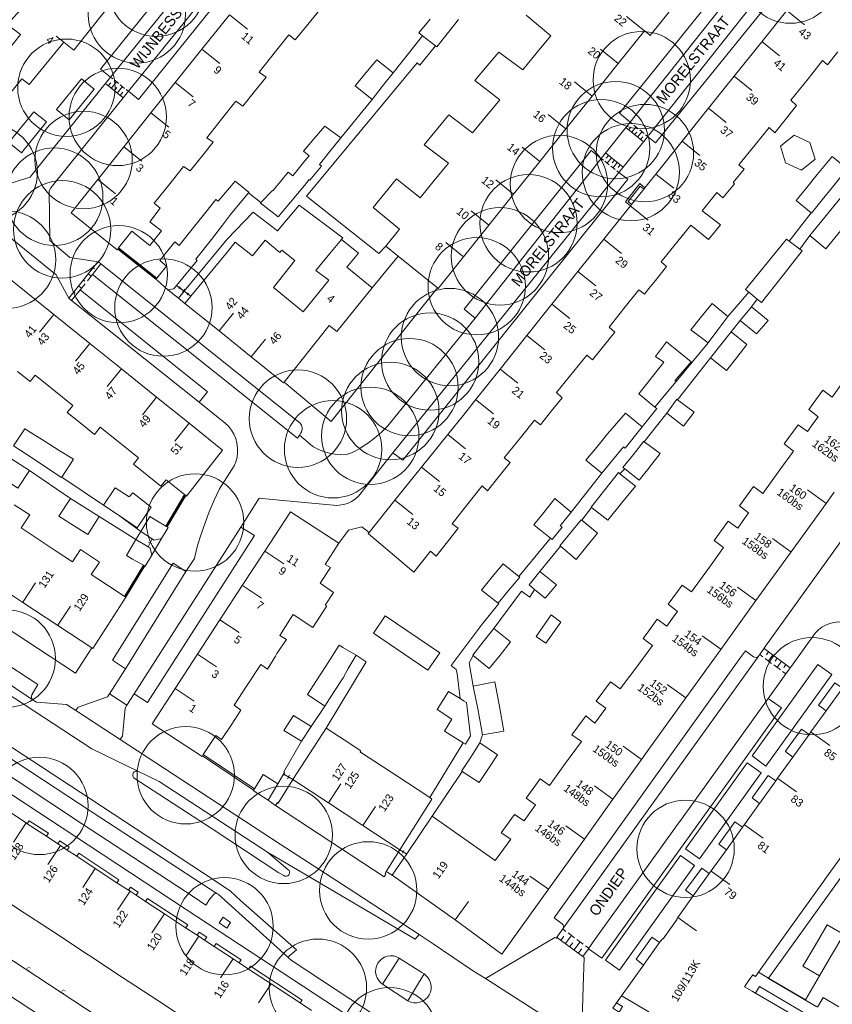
# Model space of a CAD drawing. Header units: metres. Extents: x 134994 to 136506, y 457393 to 459006.
# Tile 32 of 171: x 135417 to 135524, y 457655 to 457784. Entities that reach past the tile are written whole.
import ezdxf
from ezdxf.enums import TextEntityAlignment as Align

# ---------------------------------------------------------------- set-up
doc = ezdxf.new("R2010")
doc.units = ezdxf.units.M
for name, color, linetype, lineweight in [('B-WE-GR-BOOM-S', 250, 'Continuous', 13), ('B-WE-KG_BEBOUWING', 251, 'Continuous', 20), ('B-WE-KG_BEBOUWING TUSSENMUUR', 251, 'Continuous', 5), ('B-WE-KG_HUISNR', 251, 'Continuous', 5), ('B-WE-KG_ONDERGROND_REST', 251, 'Continuous', 5), ('B-WE-KG_STRAATNAAM', 251, 'Continuous', 5)]:
    doc.layers.add(name, color=color, linetype=linetype, lineweight=lineweight)
doc.styles.add('Styledgn000', font='dgn000.shx')

# ---------------------------------------------------------------- blocks, each defined once
blk = doc.blocks.new('SGR-BOOM_02')
blk.add_circle((0, 0), 6.4)

msp = doc.modelspace()

# ---------------------------------------------------------------- linework, layer by layer
at = {"layer": 'B-WE-KG_BEBOUWING', "flags": 128}
for points in [[(135440.17, 457800), (135441.4, 457801.48), (135444.85, 457805.6), (135448.3, 457809.72), (135451.74, 457813.85), (135455.18, 457817.97), (135456.11, 457817.2), (135459.6, 457821.39), (135456.11, 457817.2), (135455.18, 457817.97), (135451.74, 457813.85), (135448.3, 457809.72), (135444.85, 457805.6), (135441.4, 457801.48), (135440.17, 457800), (135438.02, 457797.31), (135435.19, 457793.77), (135431.59, 457789.26), (135427.99, 457784.75), (135424.39, 457780.24), (135423.04, 457781.33), (135418.49, 457775.76), (135417.52, 457776.49), (135411.43, 457769.01)], [(135413.98, 457778.1), (135417.38, 457782.32), (135415.63, 457783.64), (135417.38, 457785.58), (135413.85, 457788.36)], [(135503.42, 457786.21), (135500.18, 457782.19), (135500, 457782.34), (135499.42, 457782.81), (135495.98, 457778.52), (135492.54, 457774.22), (135489.1, 457769.92), (135485.66, 457765.62), (135482.22, 457761.32), (135478.96, 457757.24), (135475.64, 457753.09), (135472.3, 457748.93), (135472.2, 457749.01), (135467.01, 457753.19), (135465.4, 457754.48), (135467.22, 457756.75), (135463.75, 457759.59), (135465.27, 457761.47), (135466.8, 457763.36), (135469.92, 457760.86), (135471.78, 457763.13), (135473.64, 457765.4), (135470.45, 457767.82), (135472.08, 457769.79), (135473.71, 457771.77), (135476.79, 457769.38), (135478.46, 457771.39), (135480.39, 457773.72), (135477.12, 457776.29), (135478.75, 457778.21), (135480.29, 457780.01), (135483.42, 457777.69), (135485.32, 457780), (135487.11, 457782.16), (135483.87, 457784.84)], [(135444.85, 457784.91), (135441.23, 457780.38), (135437.71, 457775.99), (135434.52, 457772), (135430.96, 457767.55), (135427.53, 457763.27), (135424.03, 457758.89), (135430.06, 457754.02), (135430.15, 457754.11), (135430.27, 457754.26), (135432.02, 457756.45), (135434.35, 457754.57), (135435.89, 457756.51), (135434.35, 457757.71), (135435.75, 457759.48), (135434.96, 457760.13), (135436.99, 457762.68), (135438.82, 457764.97), (135439.69, 457764.41), (135441.32, 457766.45), (135442.69, 457768.15), (135441.85, 457768.75), (135443.78, 457771.17), (135445.68, 457773.55), (135446.6, 457772.91), (135448.13, 457774.81), (135449.67, 457776.71), (135448.74, 457777.38), (135450.9, 457780.07), (135452.66, 457782.28), (135453.47, 457781.62), (135455.13, 457783.65), (135456.49, 457785.31)], [(135524.86, 457780.02), (135523.49, 457778.31), (135522.83, 457778.88), (135520.93, 457776.51), (135518.66, 457773.68), (135519.43, 457772.99), (135518.09, 457771.3), (135516.56, 457769.38), (135515.8, 457770.11), (135513.97, 457767.82), (135511.85, 457765.17), (135512.52, 457764.61), (135511.08, 457762.88), (135511.28, 457762.71), (135509.73, 457760.84), (135508.95, 457761.55), (135507.01, 457759.14), (135509.41, 457757.3), (135507.86, 457755.35), (135505.51, 457757.27), (135503.64, 457754.93), (135501.63, 457752.42), (135502.32, 457751.83), (135500.87, 457750), (135500, 457748.91), (135499.41, 457748.17), (135498.68, 457748.74), (135496.72, 457746.29), (135494.76, 457743.85), (135495.51, 457743.18), (135494.04, 457741.37), (135492.57, 457739.55), (135491.83, 457740.19), (135490.13, 457738.07), (135487.86, 457735.25), (135488.59, 457734.58), (135487.2, 457732.84), (135485.73, 457731), (135484.95, 457731.61), (135483.25, 457729.49), (135480.99, 457726.67), (135481.75, 457726.08), (135480.31, 457724.25), (135478.79, 457722.32), (135478.08, 457722.98), (135476.2, 457720.62), (135474.12, 457718.01), (135474.9, 457717.42), (135473.5, 457715.65), (135472.02, 457713.77), (135471.27, 457714.42), (135469.08, 457711.66), (135463.09, 457716.72), (135463.22, 457716.86), (135466.61, 457721.09), (135470.11, 457725.45), (135473.56, 457729.73), (135475.62, 457732.3), (135477.22, 457734.31), (135480.45, 457738.35), (135483.96, 457742.75), (135487.24, 457746.87), (135490.66, 457751.15), (135494.07, 457755.41), (135497.57, 457759.78), (135497.73, 457759.98), (135499.33, 457761.99), (135499.49, 457762.18), (135500, 457762.82), (135500.93, 457763.98), (135504.36, 457768.28), (135507.84, 457772.62), (135509.96, 457775.27), (135511.22, 457776.84), (135514.86, 457781.37), (135518.15, 457785.47)], [(135474.98, 457784.27), (135473.49, 457782.42), (135472.1, 457780.7), (135471.94, 457780.82), (135470.21, 457782.16), (135469.73, 457782.53), (135471.23, 457784.32)], [(135520.07, 457764.49), (135517.98, 457765.44), (135517.3, 457767.63), (135519.1, 457769.09), (135521.19, 457768.12), (135521.88, 457765.93), (135520.07, 457764.49)], [(135415.39, 457750.63), (135421.76, 457745.51), (135426.49, 457741.71), (135430.65, 457738.36), (135435.27, 457734.66), (135439.55, 457731.21), (135443.93, 457727.7), (135439.2, 457721.65), (135439.1, 457721.72), (135438.94, 457721.85), (135436.53, 457723.78), (135435.8, 457722.95), (135434.01, 457724.4), (135432.21, 457725.85), (135432.88, 457726.68), (135430.44, 457728.63), (135427.84, 457730.71), (135427.11, 457729.76), (135425.16, 457731.33), (135423.52, 457732.64), (135424.25, 457733.57), (135421.75, 457735.56), (135419.29, 457737.52), (135418.62, 457736.71), (135416.98, 457738.02)], [(135526.45, 457737.88), (135524.11, 457734.65), (135522.88, 457735.55), (135521.04, 457733.02), (135522.26, 457732.08), (135521.83, 457731.48), (135520.86, 457730.13), (135519.62, 457731.03), (135517.78, 457728.51), (135519.01, 457727.57), (135517.21, 457725.09), (135514.98, 457722), (135513.74, 457722.9), (135511.9, 457720.37), (135513.12, 457719.43), (135512.59, 457718.7), (135511.68, 457717.44), (135510.44, 457718.34), (135508.6, 457715.81), (135509.82, 457714.88), (135507.96, 457712.31), (135505.6, 457709.05), (135504.37, 457709.95), (135502.52, 457707.42), (135503.75, 457706.49), (135503.34, 457705.92), (135502.35, 457704.56), (135501.11, 457705.46), (135500, 457703.93), (135499.25, 457702.93), (135500, 457702.36), (135500.49, 457701.99), (135500, 457701.33), (135498.68, 457699.56), (135496.23, 457696.29), (135494.94, 457697.22), (135493.09, 457694.67), (135494.35, 457693.79), (135492.88, 457691.82), (135491.7, 457692.76), (135491.48, 457692.45), (135489.89, 457690.25), (135491.13, 457689.4), (135488.92, 457686.36), (135486.94, 457683.62), (135485.7, 457684.46), (135483.87, 457681.94), (135485.1, 457681.07), (135483.58, 457678.98), (135482.33, 457679.81), (135480.59, 457677.4), (135481.84, 457676.57), (135480.38, 457674.56), (135479.78, 457673.73), (135471.52, 457679.56), (135468.15, 457674.63), (135466.23, 457671.82), (135474.53, 457665.93), (135480.66, 457661.43), (135486.79, 457669.96), (135491.52, 457676.56), (135495.28, 457681.79), (135499.04, 457687.03), (135500, 457688.37), (135504.86, 457695.11), (135509.48, 457701.5), (135514.09, 457707.9), (135518.7, 457714.3), (135523.32, 457720.69), (135524.36, 457722.14)], [(135413.03, 457710.72), (135417.65, 457707.68), (135422.27, 457704.65), (135426.73, 457701.71), (135426.89, 457701.6), (135431.21, 457708.35), (135431.05, 457708.46), (135429.81, 457709.26), (135426.67, 457711.35), (135427.74, 457712.96), (135425.25, 457714.62), (135424.18, 457713.01), (135422.07, 457714.42), (135417.47, 457717.48), (135418.58, 457719.16), (135416.55, 457720.51)], [(135434.63, 457713.9), (135435.92, 457716.08)], [(135444.58, 457649.32), (135439.82, 457652.45), (135435.3, 457655.42), (135430.79, 457658.38), (135426.33, 457661.31), (135426.28, 457661.35), (135421.7, 457664.35), (135417.12, 457667.36), (135412.61, 457670.32), (135408.1, 457673.28), (135403.58, 457676.25), (135399.07, 457679.21), (135398.64, 457679.49), (135394.55, 457682.17), (135390.04, 457685.14), (135385.53, 457688.1), (135381.01, 457691.07), (135376.44, 457694.07), (135371.93, 457697.03), (135367.35, 457700.04), (135363.93, 457702.28), (135362.8, 457703.02), (135358.48, 457705.85)], [(135463.78, 457703.61), (135470.95, 457698.75), (135472.5, 457701.06), (135465.31, 457705.9), (135463.78, 457703.61)], [(135485.17, 457703.21), (135486.47, 457702.31), (135488.41, 457705.09), (135487.15, 457706.04), (135485.17, 457703.21)], [(135359.73, 457697.76), (135433.71, 457649.19)], [(135523.33, 457693.44), (135522.33, 457694.18), (135522.36, 457694.21), (135524.44, 457697.11), (135525.46, 457696.39), (135523.33, 457693.44), (135521.32, 457690.64), (135521.09, 457690.31), (135518.95, 457687.35), (135516.93, 457684.55), (135516.69, 457684.21), (135514.58, 457681.27), (135514.57, 457681.26), (135512.56, 457678.46), (135512.33, 457678.15)], [(135521.09, 457690.31), (135520.08, 457691.02), (135517.99, 457688.13), (135517.96, 457688.09), (135518.95, 457687.35)], [(135522.11, 457654.52), (135515.75, 457658.23), (135515.7, 457658.26), (135515.73, 457658.3), (135532.99, 457682.3), (135535.81, 457686.23), (135534.58, 457687.13), (135531.73, 457683.16), (135527.35, 457677.07), (135523.15, 457671.23), (135522.97, 457670.98), (135518.6, 457664.88), (135514.43, 457659.06), (135514.23, 457658.79), (135514.01, 457658.49), (135513.68, 457658.73), (135513.1, 457657.91), (135512.57, 457657.16), (135513.6, 457656.57), (135514.02, 457656.33)], [(135516.69, 457684.21), (135515.69, 457684.93), (135513.59, 457682), (135514.57, 457681.26)], [(135455.63, 457654.04), (135454.14, 457655.02), (135450.31, 457657.53), (135447.36, 457659.47), (135446.1, 457660.29), (135445.31, 457660.82), (135442.83, 457662.44), (135441.58, 457663.26), (135440.8, 457663.78), (135440.58, 457663.92), (135439.08, 457664.9), (135436.28, 457666.74), (135433.82, 457668.36), (135432.57, 457669.18), (135431.77, 457669.71), (135431.55, 457669.85), (135430.05, 457670.83), (135427.19, 457672.71), (135424.77, 457674.3), (135423.52, 457675.12), (135422.61, 457675.72), (135422.28, 457675.94), (135420.77, 457676.93), (135418.26, 457678.58), (135418.1, 457678.68), (135413.75, 457681.54)], [(135500, 457653.84), (135496.48, 457655.91), (135496.4, 457655.96), (135499.29, 457660), (135500, 457660.98), (135501.42, 457662.95), (135501.8, 457663.47), (135501.86, 457663.43), (135503.74, 457666.05), (135503.69, 457666.09), (135503.82, 457666.27), (135505.83, 457669.09), (135505.83, 457669.1), (135507.95, 457672.05), (135508.18, 457672.37), (135510.19, 457675.17), (135509.21, 457675.91), (135511.32, 457678.84), (135512.33, 457678.15), (135510.19, 457675.17)], [(135507.95, 457672.05), (135506.95, 457672.76), (135504.84, 457669.83), (135505.83, 457669.09)], [(135523.99, 457651.62), (135514.53, 457657.2), (135514.02, 457656.33), (135518.75, 457653.54)], [(135524.97, 457654.53), (135522.91, 457655.74), (135522.17, 457654.48)], [(135501.92, 457650.4), (135500, 457651.52), (135499.3, 457651.93), (135496.11, 457653.81), (135496.55, 457654.54), (135495.73, 457655.03), (135495.24, 457654.33), (135496.11, 457653.81)]]:
    msp.add_lwpolyline(points, dxfattribs=at)
for points in [[(135462.79, 457777.27), (135464.22, 457778.99), (135466.38, 457777.3), (135464.94, 457775.48), (135463.59, 457773.77), (135461.36, 457775.56)], [(135455.31, 457766.37), (135454.56, 457767), (135455.98, 457768.64), (135457.4, 457770.28), (135459.49, 457768.72), (135458.01, 457766.88), (135456.68, 457765.24), (135456.95, 457765.02), (135455.43, 457763.16), (135455.33, 457763.25), (135454.73, 457762.47), (135451.26, 457758.33), (135448.89, 457760.17), (135448.96, 457760.24), (135450.49, 457761.83), (135450.56, 457761.78), (135452.58, 457764.21), (135453.16, 457763.73), (135454.77, 457765.7)], [(135521.35, 457758.87), (135521.4, 457758.83), (135522.78, 457760.57), (135524.13, 457762.26), (135526.1, 457764.65), (135524.11, 457766.29), (135522.14, 457763.9), (135520.76, 457762.21), (135519.39, 457760.51)], [(135440.29, 457757.15), (135438.23, 457754.58), (135437.65, 457755.06), (135435.68, 457752.6), (135436.58, 457751.88), (135435.3, 457750.29), (135435.18, 457750.15), (135435.37, 457749.98), (135436.74, 457748.77), (135437.52, 457748.89), (135437.87, 457749.31), (135440.6, 457752.61), (135440.41, 457752.77), (135442.49, 457755.39), (135443.92, 457757.25), (135444.99, 457758.66), (135447.36, 457761.49), (135447.42, 457761.56), (135445.59, 457763.04), (135443.38, 457760.41), (135443.05, 457760.65), (135441.72, 457758.97)], [(135525.3, 457760.92), (135527.4, 457759.19), (135523.28, 457754.13), (135521.15, 457755.89)], [(135443.47, 457743.35), (135447.7, 457739.93), (135451.93, 457736.51), (135452.02, 457736.61), (135457.95, 457744.05), (135458.95, 457743.29), (135463.62, 457749.02), (135460.3, 457751.72), (135461.81, 457753.58), (135459.59, 457755.37), (135459.57, 457755.39), (135458.06, 457753.53), (135456.21, 457751.31), (135457.9, 457750.04), (135454.54, 457745.87), (135453.31, 457746.87), (135450.62, 457749.05), (135453.45, 457752.59), (135451.74, 457753.98), (135451.49, 457753.67), (135449.53, 457755.3), (135448.24, 457753.67), (135447.87, 457753.21), (135445.59, 457755.02), (135444.59, 457753.76), (135439.76, 457747.92), (135438.99, 457746.98)], [(135519.86, 457754.1), (135520.16, 457753.87), (135518.91, 457752.28), (135518.27, 457751.48), (135517.65, 457750.69), (135514.8, 457747.08), (135514.26, 457747.52), (135513.13, 457748.43), (135512.7, 457748.78), (135515.6, 457752.33), (135518.12, 457755.43), (135518.46, 457755.17)], [(135506.92, 457745.24), (135508.32, 457746.97), (135510.39, 457745.23), (135509.08, 457743.49), (135507.78, 457741.77), (135505.51, 457743.5)], [(135512.02, 457744.74), (135514.17, 457742.96), (135515.7, 457744.74), (135513.49, 457746.51)], [(135509.47, 457741.51), (135510.82, 457743.22), (135512.9, 457741.58), (135511.55, 457739.87), (135510.19, 457738.15), (135508.11, 457739.8)], [(135498.68, 457735.09), (135499.88, 457736.58), (135500, 457736.74), (135501.96, 457739.23), (135500.88, 457740), (135502.32, 457741.9), (135505.56, 457739.3), (135503.43, 457736.81), (135503.58, 457736.69), (135502.02, 457734.82), (135500.79, 457733.35), (135500, 457734.01)], [(135503.78, 457734.3), (135503.69, 457734.37), (135502.36, 457732.55), (135504.56, 457730.82), (135505.97, 457732.66)], [(135493.83, 457724.68), (135495.22, 457726.38), (135496.65, 457728.12), (135496.87, 457727.96), (135499.12, 457730.76), (135498.92, 457730.92), (135496.93, 457732.53), (135494.56, 457729.81), (135493.14, 457728.08), (135491.73, 457726.35)], [(135422.46, 457727.65), (135420.61, 457728.82), (135417.93, 457730.49), (135416.44, 457728.26), (135419.07, 457726.53), (135420.97, 457725.28), (135422.77, 457724.09), (135422.79, 457724.12), (135424.32, 457726.48)], [(135500, 457728.35), (135499.4, 457728.79), (135499.33, 457728.85), (135497.96, 457727.13), (135496.59, 457725.41), (135496.83, 457725.22), (135498.74, 457723.72), (135500, 457725.33), (135500.08, 457725.43), (135501.5, 457727.24)], [(135416.71, 457726.19), (135418.53, 457724.99), (135417.01, 457722.7), (135415.2, 457723.9), (135413.38, 457725.1), (135414.84, 457727.31), (135414.9, 457727.39)], [(135494.2, 457722.45), (135495.99, 457724.73), (135496.19, 457724.57), (135498.25, 457722.94), (135496.42, 457720.71), (135494.6, 457718.48), (135492.45, 457720.13), (135492.41, 457720.17)], [(135428.28, 457720.47), (135429.81, 457722.75), (135431.66, 457721.56), (135432.12, 457722.08), (135434.53, 457720.18), (135432.69, 457717.49), (135430.22, 457719.16)], [(135425.82, 457720.16), (135427.71, 457718.96), (135426.22, 457716.59), (135424.32, 457717.79), (135422.42, 457718.99), (135423.96, 457721.35)], [(135487.05, 457716.13), (135487.28, 457715.95), (135488.58, 457717.56), (135488.35, 457717.73), (135489.8, 457719.54), (135487.65, 457721.32), (135486.18, 457719.49), (135484.88, 457717.88)], [(135436.66, 457717.59), (135436.77, 457717.53), (135435.92, 457716.08), (135434.93, 457715.85), (135434.67, 457716.01), (135433.19, 457717), (135434.35, 457718.96), (135435.17, 457718.47), (135436.49, 457717.69)], [(135441.25, 457687.42), (135434.68, 457691.72), (135437.7, 457696.35), (135440.64, 457700.86), (135443.59, 457705.37), (135446.53, 457709.88), (135449.48, 457714.39), (135452.85, 457719.56), (135459.21, 457715.44), (135457.42, 457712.67), (135458.13, 457712.26), (135456.77, 457710.18), (135458.51, 457708.98), (135457.44, 457707.33), (135457.65, 457707.2), (135455.81, 457704.38), (135453.23, 457706.06), (135452.98, 457705.68), (135451.45, 457703.34), (135452.35, 457702.78), (135451.09, 457700.95), (135450.89, 457700.61), (135449.84, 457698.89), (135448.95, 457699.51), (135447.09, 457696.66), (135445.45, 457694.15), (135446.34, 457693.5), (135445.06, 457691.55), (135443.8, 457689.64), (135443.07, 457690.17), (135441.4, 457687.66), (135441.29, 457687.49)], [(135489.71, 457716.83), (135491.11, 457718.53), (135491.18, 457718.47), (135493.26, 457716.79), (135491.86, 457715.06), (135490.45, 457713.32), (135488.37, 457715.06), (135488.31, 457715.11)], [(135433.71, 457712.46), (135433.53, 457712.56), (135432.09, 457713.36), (135431.32, 457713.82), (135432.55, 457715.92), (135434.14, 457714.97), (135434.4, 457714.82), (135434.63, 457713.9), (135433.75, 457712.44)], [(135479.41, 457711.02), (135477.99, 457709.29), (135480.17, 457707.59), (135481.56, 457709.25), (135483.02, 457710.98), (135482.92, 457711.06), (135480.84, 457712.75)], [(135484.97, 457709.37), (135484.25, 457709.97), (135485.67, 457711.75), (135487.85, 457709.98), (135486.35, 457708.22)], [(135478.23, 457702.48), (135479.6, 457704.22), (135481.82, 457702.48), (135480.43, 457700.73), (135479.02, 457698.97), (135476.89, 457700.71), (135476.85, 457700.75)], [(135459.79, 457697.74), (135460.46, 457699), (135461.52, 457700.72), (135459.76, 457701.76), (135459.29, 457702.05), (135457.51, 457699.29), (135456.3, 457697.42), (135455.1, 457695.55), (135457.37, 457694.04), (135458.61, 457695.94)], [(135477.53, 457693.45), (135478.14, 457690.26), (135480.94, 457690.74), (135480.35, 457693.99), (135479.75, 457697.22), (135476.91, 457696.64)], [(135474.11, 457692.34), (135473.14, 457690.76), (135475.56, 457689.23), (135475.89, 457689.03), (135476.53, 457690.12), (135476.01, 457694.5), (135475.64, 457694.73), (135475.17, 457695.03), (135473.63, 457695.98), (135472.14, 457693.61)], [(135454.3, 457689.43), (135451.98, 457690.82), (135453.28, 457692.8), (135455.57, 457691.36)], [(135457.57, 457691.15), (135459.95, 457689.59), (135462.11, 457688.16), (135462.03, 457688.04), (135462.2, 457687.92), (135466.73, 457684.95), (135471.18, 457682.01), (135471.48, 457681.82), (135467.23, 457675.15), (135462.39, 457678.34), (135457.86, 457681.31), (135453.19, 457684.38)], [(135476.57, 457687.34), (135477.77, 457689.2), (135480.09, 457687.65), (135478.89, 457685.85), (135477.67, 457684), (135475.43, 457685.45), (135475.38, 457685.49)], [(135448.13, 457683.18), (135449.28, 457685.03), (135451.2, 457683.82), (135449.93, 457681.68), (135447.98, 457682.93), (135448.02, 457683.01)], [(135524.03, 457661.29), (135522.44, 457658.57), (135520.27, 457659.84), (135521.86, 457662.57), (135523.46, 457665.28), (135525.63, 457664.01)]]:
    msp.add_lwpolyline(points, close=True, dxfattribs=at)
at = {"layer": 'B-WE-KG_BEBOUWING'}
for points in [[(135442.49, 457755.39), (135440.41, 457752.77)], [(135433.19, 457717), (135432.55, 457715.92)], [(135501.42, 457662.95), (135500.4, 457663.67), (135500, 457663.11), (135498.32, 457660.76), (135499.29, 457660)], [(135495.73, 457655.03), (135496.4, 457655.96)]]:
    msp.add_lwpolyline(points, dxfattribs=at)
at = {"layer": 'B-WE-KG_BEBOUWING TUSSENMUUR'}
for p, q in [((135444.85, 457784.91), (135447.2, 457783.03)), ((135518.15, 457785.47), (135520.49, 457783.59)), ((135499.42, 457782.81), (135497.08, 457784.69)), ((135423.01, 457781.35), (135422.05, 457782.11)), ((135514.84, 457781.38), (135517.18, 457779.51)), ((135441.23, 457780.38), (135443.57, 457778.5)), ((135495.98, 457778.52), (135493.64, 457780.39)), ((135437.71, 457775.99), (135440.05, 457774.11)), ((135492.54, 457774.22), (135490.2, 457776.09)), ((135511.22, 457776.84), (135513.56, 457774.96)), ((135434.52, 457772), (135436.87, 457770.13)), ((135507.84, 457772.62), (135510.18, 457770.74)), ((135489.1, 457769.92), (135486.76, 457771.79)), ((135504.36, 457768.28), (135506.71, 457766.4)), ((135430.96, 457767.55), (135433.3, 457765.67)), ((135485.66, 457765.62), (135483.32, 457767.5)), ((135427.53, 457763.27), (135429.87, 457761.39)), ((135482.22, 457761.32), (135479.88, 457763.2)), ((135500.93, 457763.98), (135503.27, 457762.11)), ((135478.96, 457757.24), (135476.62, 457759.12)), ((135497.55, 457759.8), (135499.9, 457757.92)), ((135494.07, 457755.41), (135496.42, 457753.54)), ((135475.64, 457753.09), (135473.29, 457754.96)), ((135490.66, 457751.15), (135493.01, 457749.27)), ((135487.24, 457746.87), (135489.59, 457745)), ((135421.76, 457745.51), (135419.88, 457743.17)), ((135443.47, 457743.35), (135445.36, 457745.68)), ((135447.7, 457739.93), (135449.58, 457742.27)), ((135483.96, 457742.75), (135486.3, 457740.88)), ((135426.49, 457741.71), (135424.61, 457739.37)), ((135430.65, 457738.36), (135428.77, 457736.03)), ((135480.45, 457738.35), (135482.79, 457736.48)), ((135435.27, 457734.66), (135433.39, 457732.32)), ((135477.21, 457734.33), (135479.55, 457732.45)), ((135439.56, 457731.21), (135437.68, 457728.88)), ((135473.56, 457729.73), (135475.9, 457727.86)), ((135470.11, 457725.45), (135472.46, 457723.57)), ((135523.29, 457720.71), (135520.86, 457722.47)), ((135466.61, 457721.09), (135468.96, 457719.22)), ((135518.68, 457714.31), (135516.25, 457716.07)), ((135449.48, 457714.39), (135451.99, 457712.75)), ((135417.67, 457707.72), (135419.32, 457710.23)), ((135446.54, 457709.88), (135449.05, 457708.24)), ((135514.08, 457707.91), (135511.64, 457709.66)), ((135422.29, 457704.68), (135423.94, 457707.19)), ((135443.59, 457705.37), (135446.1, 457703.73)), ((135509.47, 457701.51), (135507.03, 457703.26)), ((135440.64, 457700.86), (135443.16, 457699.22)), ((135504.86, 457695.11), (135502.42, 457696.86)), ((135437.7, 457696.35), (135440.21, 457694.71)), ((135521.34, 457690.62), (135523.78, 457688.87)), ((135499.03, 457687.03), (135496.6, 457688.78)), ((135516.96, 457684.53), (135519.4, 457682.78)), ((135457.86, 457681.31), (135459.51, 457683.82)), ((135495.28, 457681.8), (135492.84, 457683.54)), ((135462.39, 457678.34), (135464.03, 457680.85)), ((135418.1, 457678.68), (135416.45, 457676.17)), ((135491.52, 457676.56), (135489.09, 457678.31)), ((135512.59, 457678.44), (135515.02, 457676.69)), ((135422.61, 457675.72), (135420.97, 457673.21)), ((135427.19, 457672.71), (135425.54, 457670.21)), ((135508.21, 457672.35), (135510.64, 457670.6)), ((135486.79, 457669.96), (135484.35, 457671.71)), ((135431.77, 457669.71), (135430.12, 457667.2)), ((135474.53, 457665.93), (135476.27, 457668.38)), ((135436.28, 457666.74), (135434.64, 457664.24)), ((135503.83, 457666.26), (135506.27, 457664.51)), ((135440.8, 457663.78), (135439.15, 457661.27)), ((135445.31, 457660.82), (135443.66, 457658.31)), ((135450.31, 457657.53), (135448.67, 457655.02))]:
    msp.add_line(p, q, dxfattribs=at)
at = {"layer": 'B-WE-KG_ONDERGROND_REST'}
for p, q in [((135500, 457773.91), (135514.4, 457792.08)), ((135516.74, 457790.21), (135500, 457769.07)), ((135470.21, 457782.16), (135466.38, 457777.3)), ((135429.21, 457776.73), (135418.89, 457763.9)), ((135428.52, 457775.87), (135430.86, 457773.99)), ((135428.91, 457775.55), (135429.25, 457775.98)), ((135429.21, 457776.73), (135429.5, 457776.49)), ((135429.3, 457775.24), (135429.99, 457776.1)), ((135429.69, 457776.34), (135430.28, 457775.87)), ((135430.48, 457775.71), (135431.06, 457775.24)), ((135431.55, 457774.85), (135421.36, 457762.18)), ((135429.69, 457774.93), (135430.03, 457775.36)), ((135430.08, 457774.62), (135430.77, 457775.47)), ((135430.47, 457774.3), (135430.81, 457774.73)), ((135431.26, 457775.08), (135431.55, 457774.85)), ((135459.49, 457768.72), (135463.59, 457773.77)), ((135500, 457773.91), (135497.55, 457770.81)), ((135497.55, 457770.81), (135493.72, 457766.04)), ((135497.55, 457770.81), (135497.84, 457770.57)), ((135496.98, 457770.11), (135499.3, 457768.19)), ((135497.36, 457769.8), (135497.64, 457770.14)), ((135497.74, 457769.48), (135498.32, 457770.17)), ((135498.03, 457770.41), (135498.61, 457769.93)), ((135498.13, 457769.16), (135498.42, 457769.5)), ((135498.51, 457768.84), (135499.09, 457769.53)), ((135498.8, 457769.77), (135499.38, 457769.29)), ((135499.86, 457768.89), (135496.07, 457764.17)), ((135498.9, 457768.52), (135499.19, 457768.86)), ((135499.57, 457769.13), (135499.86, 457768.89)), ((135500, 457768.78), (135499.86, 457768.89)), ((135496.64, 457764.87), (135494.29, 457766.75)), ((135477.14, 457745.04), (135493.72, 457766.04)), ((135494.02, 457765.81), (135493.72, 457766.04)), ((135494.8, 457765.18), (135494.21, 457765.65)), ((135494.68, 457766.43), (135494.39, 457766.08)), ((135495.07, 457766.12), (135494.51, 457765.42)), ((135495.46, 457765.81), (135495.18, 457765.46)), ((135495.85, 457765.5), (135495.29, 457764.79)), ((135466.34, 457727.34), (135496.07, 457764.17)), ((135495.58, 457764.56), (135494.99, 457765.03)), ((135496.07, 457764.17), (135495.78, 457764.4)), ((135496.24, 457765.18), (135495.96, 457764.83)), ((135418.89, 457763.9), (135418.62, 457763.55)), ((135421.36, 457762.18), (135421.15, 457761.76)), ((135448.96, 457760.24), (135447.36, 457761.49)), ((135521.35, 457758.87), (135518.46, 457755.17)), ((135521.15, 457755.89), (135519.86, 457754.1)), ((135430.2, 457754.2), (135435.24, 457750.22)), ((135430.27, 457754.26), (135435.3, 457750.29)), ((135427.53, 457752.44), (135423.72, 457747.66)), ((135427.61, 457752.43), (135427.94, 457752.17)), ((135463.62, 457749.02), (135467.01, 457753.19)), ((135427.14, 457751.16), (135426.18, 457749.96)), ((135426.92, 457751.67), (135427.11, 457751.52)), ((135427.94, 457752.17), (135427.46, 457751.57)), ((135425.63, 457750.07), (135425.83, 457749.91)), ((135426.27, 457750.87), (135426.66, 457750.56)), ((135425.86, 457749.56), (135424.89, 457748.35)), ((135424.99, 457749.26), (135425.38, 457748.96)), ((135438.13, 457747.66), (135436.74, 457748.77)), ((135437.87, 457749.31), (135438.88, 457748.57)), ((135438.19, 457748.91), (135438.35, 457749.13)), ((135438.27, 457749.02), (135439.36, 457748.21)), ((135438.65, 457748.4), (135438.98, 457748.83)), ((135438.88, 457748.57), (135439.76, 457747.92)), ((135424.09, 457747.35), (135423.73, 457747.64)), ((135424.57, 457747.95), (135424.09, 457747.35)), ((135440.85, 457733.98), (135424.09, 457747.35)), ((135424.35, 457748.46), (135424.54, 457748.31)), ((135439.28, 457748.11), (135439.44, 457748.32)), ((135513.13, 457748.43), (135510.39, 457745.23)), ((135514.26, 457747.52), (135513.49, 457746.51)), ((135512.02, 457744.74), (135510.82, 457743.22)), ((135507.78, 457741.77), (135503.58, 457736.69)), ((135508.11, 457739.8), (135503.78, 457734.3)), ((135502.36, 457732.55), (135500, 457729.55)), ((135500, 457729.55), (135499.4, 457728.79)), ((135423.96, 457721.35), (135418.53, 457724.99)), ((135422.79, 457724.12), (135428.28, 457720.47)), ((135489.8, 457719.54), (135493.83, 457724.68)), ((135496.83, 457725.22), (135496.19, 457724.57)), ((135436.49, 457717.69), (135438.94, 457721.85)), ((135436.58, 457717.64), (135439.02, 457721.78)), ((135436.66, 457717.59), (135439.1, 457721.72)), ((135492.45, 457720.13), (135491.18, 457718.47)), ((135432.55, 457715.92), (135427.71, 457718.96)), ((135430.22, 457719.16), (135433.19, 457717)), ((135432.29, 457695.64), (135446.33, 457717.56)), ((135389.98, 457716.43), (135419.63, 457696.87)), ((135515.32, 457701.91), (135525.9, 457716.61)), ((135419.01, 457694.84), (135388.47, 457714.92)), ((135434.25, 457714.92), (135434.04, 457715.02)), ((135434.14, 457714.97), (135434.67, 457716.01)), ((135434.14, 457714.97), (135434.67, 457716.01)), ((135434.62, 457715.38), (135434.2, 457715.59)), ((135434.78, 457715.95), (135434.57, 457716.06)), ((135435.92, 457716.08), (135434.63, 457713.9)), ((135482.92, 457711.06), (135487.05, 457716.13)), ((135488.37, 457715.06), (135485.67, 457711.75)), ((135433.53, 457712.56), (135431.05, 457708.46)), ((135433.62, 457712.52), (135431.13, 457708.4)), ((135433.71, 457712.46), (135431.21, 457708.35)), ((135431.17, 457698.94), (135439.11, 457711.75)), ((135514.46, 457700.65), (135500, 457680.52)), ((135515.01, 457700.5), (135514.58, 457700.82)), ((135518.6, 457699.09), (135515.17, 457701.62)), ((135515.74, 457701.2), (135515.45, 457700.8)), ((135516.32, 457700.78), (135515.72, 457699.98)), ((135462.84, 457699.88), (135457.57, 457691.15)), ((135516.15, 457699.66), (135515.3, 457700.29)), ((135517.3, 457698.82), (135516.44, 457699.45)), ((135516.89, 457700.36), (135516.59, 457699.96)), ((135517.46, 457699.94), (135516.87, 457699.13)), ((135518.03, 457699.52), (135517.73, 457699.11)), ((135431.17, 457698.94), (135429.05, 457695.65)), ((135518.01, 457698.29), (135517.58, 457698.61)), ((135419.63, 457696.87), (135418.85, 457695.51)), ((135429.05, 457695.65), (135428.81, 457695.28)), ((135429.05, 457695.65), (135431.36, 457694.16)), ((135432.29, 457695.64), (135431.36, 457694.16)), ((135424.68, 457693.54), (135424.64, 457693.48)), ((135424.64, 457693.48), (135430.49, 457689.66)), ((135431.11, 457693.77), (135431.36, 457694.16)), ((135455.57, 457691.36), (135457.37, 457694.04)), ((135516.58, 457692.59), (135509.48, 457682.7)), ((135430.53, 457689.72), (135430.49, 457689.66)), ((135478.14, 457690.26), (135477.77, 457689.2)), ((135441.29, 457687.49), (135448.02, 457683.01)), ((135441.4, 457687.66), (135448.13, 457683.18)), ((135452.08, 457685.19), (135451.94, 457684.96)), ((135475.43, 457685.45), (135471.52, 457679.56)), ((135451.97, 457685.1), (135451.2, 457683.82)), ((135453.19, 457684.38), (135451.97, 457685.1)), ((135453.19, 457684.38), (135452.01, 457685.08)), ((135452.74, 457684.96), (135452.46, 457684.49)), ((135453.26, 457684.49), (135453.12, 457684.26)), ((135449.93, 457681.68), (135450.9, 457680.98)), ((135426.79, 457680.08), (135443.2, 457669.41)), ((135500, 457680.52), (135488.76, 457664.91)), ((135418.52, 457678.97), (135418.26, 457678.58)), ((135421.04, 457677.33), (135418.52, 457678.97)), ((135421.04, 457677.33), (135420.77, 457676.93)), ((135422.53, 457676.33), (135422.28, 457675.94)), ((135423.78, 457675.51), (135422.53, 457676.33)), ((135467.18, 457675.06), (135467.29, 457675.24)), ((135467.23, 457675.15), (135468.15, 457674.63)), ((135467.23, 457675.15), (135468.12, 457674.64)), ((135467.58, 457674.72), (135467.78, 457675.07)), ((135425.03, 457674.7), (135424.77, 457674.3)), ((135430.31, 457671.22), (135425.03, 457674.7)), ((135468.07, 457674.55), (135468.17, 457674.73)), ((135430.31, 457671.22), (135430.05, 457670.83)), ((135431.81, 457670.24), (135431.55, 457669.85)), ((135432.83, 457669.58), (135431.81, 457670.24)), ((135432.83, 457669.58), (135432.57, 457669.18)), ((135434.08, 457668.76), (135433.82, 457668.36)), ((135439.35, 457665.3), (135434.08, 457668.76)), ((135439.35, 457665.3), (135439.08, 457664.9)), ((135488.66, 457664.75), (135489.09, 457664.43)), ((135441.85, 457663.67), (135440.84, 457664.32)), ((135441.85, 457663.67), (135441.58, 457663.26)), ((135487.86, 457663.66), (135491.3, 457661.13)), ((135488.43, 457663.23), (135488.83, 457663.78)), ((135489, 457662.81), (135489.81, 457663.91)), ((135489.38, 457664.22), (135490.24, 457663.59)), ((135490.52, 457663.38), (135491.38, 457662.75)), ((135443.09, 457662.83), (135442.83, 457662.44)), ((135446.37, 457660.7), (135443.09, 457662.83)), ((135489.58, 457662.39), (135489.98, 457662.94)), ((135490.15, 457661.97), (135490.95, 457663.06)), ((135490.72, 457661.55), (135491.12, 457662.1)), ((135490.86, 457661.73), (135491.15, 457662.14)), ((135491.67, 457662.54), (135492.1, 457662.22)), ((135446.37, 457660.7), (135446.1, 457660.29)), ((135464.99, 457657.5), (135467.17, 457660.91)), ((135447.61, 457659.86), (135447.36, 457659.47)), ((135454.4, 457655.41), (135447.61, 457659.86)), ((135470.47, 457658.84), (135468.32, 457655.31)), ((135478.52, 457658.24), (135490.85, 457650.37)), ((135520.59, 457655.45), (135522.44, 457658.57)), ((135464.99, 457657.5), (135468.32, 457655.31))]:
    msp.add_line(p, q, dxfattribs=at)
at = {"layer": 'B-WE-KG_ONDERGROND_REST', "flags": 128}
for points in [[(135444.68, 457795.84), (135443.3, 457796.94), (135427.9, 457777.77), (135429.21, 457776.73)], [(135429.21, 457776.73), (135444.62, 457795.77)], [(135447.03, 457793.98), (135448.3, 457792.97), (135432.88, 457773.79), (135431.55, 457774.85)], [(135446.96, 457793.89), (135431.55, 457774.85)], [(135500, 457776.77), (135513.14, 457793.09), (135514.4, 457792.08)], [(135426.73, 457701.71), (135424.58, 457698.37), (135354.25, 457744.6), (135309.26, 457787.28), (135312.03, 457790.19)], [(135516.74, 457790.21), (135517.96, 457789.21), (135500.88, 457768.07), (135500, 457768.78)], [(135471.94, 457780.82), (135469.9, 457778.3), (135469.55, 457778.59), (135454.96, 457761.06), (135464.47, 457753.53), (135465.4, 457754.48)], [(135422.11, 457772.45), (135423.77, 457771.1), (135427.05, 457775.13), (135425.38, 457776.49), (135422.11, 457772.45)], [(135500, 457776.77), (135496.12, 457771.96), (135497.55, 457770.81)], [(135417.51, 457766.78), (135420.78, 457770.82), (135419.11, 457772.17), (135415.84, 457768.14), (135417.51, 457766.78)], [(135493.72, 457766.04), (135492.42, 457767.09), (135475.7, 457746.22), (135477.14, 457745.04)], [(135403.24, 457765.92), (135422.04, 457750.71), (135423.73, 457747.64)], [(135407.76, 457766.12), (135413.05, 457761.85), (135418.62, 457763.55)], [(135496.07, 457764.17), (135497.25, 457763.31), (135467.66, 457726.36), (135466.34, 457727.34)], [(135421.15, 457761.76), (135421.22, 457755.24), (135423.86, 457753), (135427.61, 457752.43)], [(135499.49, 457762.18), (135498.81, 457762.73), (135496.93, 457760.31), (135497.57, 457759.78)], [(135499.33, 457761.99), (135498.85, 457762.38), (135497.28, 457760.35), (135497.73, 457759.98)], [(135438.88, 457748.57), (135444.55, 457755.43), (135447.95, 457758.97), (135451.18, 457756.52), (135453.99, 457759.9), (135459.76, 457755.58), (135459.59, 457755.37)], [(135430.15, 457754.11), (135435.18, 457750.14), (135435.18, 457750.15)], [(135426.82, 457750.77), (135427.94, 457752.17)], [(135427.94, 457752.17), (135453.94, 457731.41), (135454.16, 457731.21), (135454.32, 457730.97), (135454.4, 457730.68), (135454.4, 457730.39), (135454.33, 457730.11), (135454.25, 457729.95), (135454.05, 457729.67)], [(135454.05, 457729.67), (135453.78, 457729.25), (135426.82, 457750.77)], [(135425.21, 457748.75), (135424.09, 457747.35)], [(135440.85, 457733.98), (135441.96, 457735.37), (135425.21, 457748.75)], [(135438.13, 457747.66), (135438.88, 457748.57)], [(135472.2, 457749.01), (135458.24, 457731.47), (135452.02, 457736.61)], [(135438.99, 457746.98), (135438.13, 457747.66)], [(135454.05, 457729.67), (135455.77, 457728.22), (135455.9, 457728.14), (135456.56, 457727.78), (135457.25, 457727.49), (135457.97, 457727.28), (135458.71, 457727.14), (135459.46, 457727.08), (135460.21, 457727.11), (135460.69, 457727.25), (135461.36, 457727.53), (135461.99, 457727.88), (135462.58, 457728.29), (135462.99, 457728.57), (135463.93, 457729.28), (135464.82, 457730.06), (135465.65, 457730.89), (135466.43, 457731.78), (135477.14, 457745.04)], [(135432.89, 457685.43), (135426.75, 457688.42), (135388.71, 457713.31), (135377.74, 457722.63), (135359.37, 457734.93)], [(135439.11, 457711.75), (135440.24, 457713.46), (135440.29, 457713.65), (135440.66, 457715.16), (135441.11, 457716.65), (135441.64, 457718.12), (135442.18, 457719.59), (135442.82, 457721.11), (135443.54, 457722.6), (135445.47, 457725.62), (135445.68, 457726.16), (135445.84, 457726.76), (135445.91, 457727.38), (135445.9, 457728), (135445.82, 457728.62), (135445.66, 457729.22), (135445.42, 457729.79), (135445.11, 457730.33), (135444.73, 457730.83), (135444.27, 457731.24), (135440.85, 457733.98)], [(135500.79, 457733.35), (135501.06, 457733.14), (135500, 457731.84)], [(135500, 457731.84), (135499.12, 457730.76)], [(135349.62, 457729.06), (135359.62, 457723.21), (135374.93, 457714.85), (135382.08, 457710.95), (135426.49, 457681.91), (135442.83, 457671.18), (135445, 457669.71), (135446.28, 457668.5), (135453.68, 457661.99), (135452.52, 457661.04)], [(135446.33, 457717.56), (135448.75, 457721.38), (135451.88, 457721.07), (135458.52, 457720.45), (135458.97, 457720.43), (135459.25, 457720.44), (135459.82, 457720.53), (135460.37, 457720.69), (135460.89, 457720.93), (135461.38, 457721.24), (135461.81, 457721.62), (135466.34, 457727.34)], [(135466.13, 457649.58), (135458.77, 457654.41), (135439.15, 457667.31), (135424.49, 457676.94), (135411.53, 457685.45), (135395.73, 457695.82), (135387.69, 457701.1), (135377.65, 457707.69), (135352.4, 457724.25)], [(135446.33, 457717.56), (135448.12, 457716.48), (135434.06, 457694.53), (135432.29, 457695.64)], [(135459.21, 457715.44), (135460.51, 457717.17), (135462.27, 457717.59), (135463.22, 457716.86)], [(135439.11, 457711.75), (135437.42, 457712.84), (135429.46, 457700.08), (135431.17, 457698.94)], [(135425.38, 457678.63), (135412.7, 457686.96), (135396.88, 457697.36), (135381.6, 457707.35), (135380.28, 457708.26), (135380.79, 457709.11), (135380.94, 457709.36)], [(135426.79, 457680.08), (135413.8, 457688.62), (135397.98, 457699.03), (135382.96, 457708.85)], [(135479.6, 457704.22), (135483.26, 457709.17), (135484.33, 457708.38), (135484.97, 457709.37)], [(135480.17, 457707.59), (135480.26, 457707.52), (135478.08, 457704.82), (135474.02, 457699.37), (135474.66, 457698.85), (135474.78, 457698.3), (135475.17, 457695.03)], [(135521.89, 457703.65), (135522.29, 457704.06), (135522.74, 457704.41), (135523.25, 457704.7), (135523.78, 457704.91), (135524.34, 457705.04), (135524.92, 457705.1), (135525.49, 457705.08), (135526.06, 457704.98), (135526.61, 457704.8), (135527.13, 457704.55), (135527.23, 457704.48)], [(135518.02, 457698.28), (135518.96, 457699.59), (135521.89, 457703.65)], [(135462.84, 457699.88), (135461.52, 457700.72)], [(135476.91, 457696.64), (135476.36, 457699.74), (135476.89, 457700.71)], [(135500, 457683.6), (135512.06, 457700.41), (135512.71, 457701.29), (135513.75, 457700.53), (135513.91, 457700.46), (135514.11, 457700.45), (135514.31, 457700.52), (135514.46, 457700.65)], [(135514.46, 457700.65), (135514.58, 457700.82)], [(135514.58, 457700.82), (135515.32, 457701.91)], [(135522.22, 457699.5), (135524.06, 457698.18), (135515.4, 457686.15), (135513.58, 457687.5), (135522.22, 457699.5)], [(135515.7, 457695.06), (135517.04, 457696.92), (135518.02, 457698.28)], [(135418.85, 457695.51), (135418.79, 457695.31), (135418.82, 457695.1), (135418.92, 457694.92), (135419.01, 457694.84)], [(135419.01, 457694.84), (135419.48, 457694.57), (135423.43, 457694.27), (135424.64, 457693.48)], [(135428.81, 457695.28), (135424.93, 457693.92), (135424.68, 457693.54)], [(135503.56, 457678.19), (135504.28, 457679.18), (135515.7, 457695.06)], [(135516.58, 457692.59), (135517.28, 457693.58), (135517.45, 457693.83), (135515.7, 457695.06)], [(135431.11, 457693.77), (135430.77, 457690.1), (135430.53, 457689.72)], [(135362.27, 457692.48), (135361.68, 457691.6), (135364.78, 457689.56), (135420.12, 457653.25)], [(135430.49, 457689.66), (135451.53, 457675.89), (135460.46, 457670.13)], [(135454.3, 457689.43), (135452.01, 457685.38), (135452.1, 457685.32), (135451.97, 457685.1)], [(135471.18, 457682.01), (135475.56, 457689.23)], [(135512.94, 457686.59), (135514.76, 457685.25), (135506.64, 457673.97), (135504.83, 457675.3), (135512.94, 457686.59)], [(135432.33, 457684.58), (135432.23, 457684.67), (135432.14, 457684.85), (135432.12, 457685.05), (135432.19, 457685.24), (135432.32, 457685.4), (135432.5, 457685.48), (135432.7, 457685.5), (135432.89, 457685.43)], [(135432.89, 457685.43), (135435.61, 457684.15), (135449.86, 457674.85)], [(135449.86, 457674.85), (135452.54, 457672.57), (135452.68, 457672.43), (135452.75, 457672.25), (135452.75, 457672.05), (135452.67, 457671.87), (135452.52, 457671.74), (135452.33, 457671.67), (135452.13, 457671.68), (135451.98, 457671.76), (135451.35, 457672.14), (135442.57, 457677.9), (135432.33, 457684.58)], [(135450.9, 457680.98), (135451.14, 457681.36), (135451.26, 457681.28), (135453.19, 457684.38)], [(135500, 457683.6), (135487.54, 457666.23), (135488.58, 457665.44), (135488.71, 457665.29), (135488.77, 457665.11), (135488.76, 457664.91)], [(135500, 457669.53), (135509.48, 457682.7)], [(135465.45, 457672.3), (135465.3, 457672.06), (135465.43, 457671.97), (135465.19, 457671.59), (135450.9, 457680.98)], [(135442.75, 457669.25), (135442.3, 457668.74), (135441.73, 457667.89), (135440.21, 457668.91), (135425.38, 457678.63)], [(135500, 457673.23), (135503.56, 457678.19)], [(135423.78, 457675.51), (135423.52, 457675.12)], [(135469.8, 457664.02), (135469.25, 457663.39), (135449.86, 457674.85)], [(135467.23, 457675.15), (135465.45, 457672.3)], [(135504.18, 457674.4), (135506.01, 457673.08), (135500, 457664.72)], [(135500, 457668.6), (135504.18, 457674.4)], [(135466.23, 457671.82), (135465.45, 457672.3)], [(135492.11, 457662.24), (135492.91, 457663.35), (135500, 457673.23)], [(135460.46, 457670.13), (135469.8, 457664.02)], [(135443.2, 457669.41), (135443.02, 457669.42), (135442.85, 457669.35), (135442.75, 457669.25)], [(135443.37, 457669.33), (135443.2, 457669.41)], [(135452.52, 457661.04), (135448.3, 457664.86), (135443.37, 457669.33)], [(135492.04, 457662.15), (135492.48, 457661.82), (135493.8, 457660.9), (135500, 457669.53)], [(135500, 457664.72), (135496.12, 457659.33), (135494.29, 457660.66), (135500, 457668.6)], [(135444.5, 457664.87), (135443.5, 457665.54), (135444, 457666.28), (135445, 457665.61), (135444.5, 457664.87)], [(135488.67, 457664.76), (135488.67, 457664.75), (135487.79, 457663.55)], [(135488.76, 457664.91), (135488.67, 457664.76)], [(135440.84, 457664.32), (135440.58, 457663.92)], [(135469.8, 457664.02), (135471.65, 457662.8)], [(135478.52, 457658.24), (135487.62, 457663.62), (135487.79, 457663.55)], [(135471.65, 457662.8), (135476.82, 457659.28), (135478.52, 457658.24)], [(135491.47, 457661), (135491.33, 457661.12), (135492.04, 457662.15), (135492.11, 457662.24)], [(135470.7, 457649.15), (135466.21, 457651.94), (135453.22, 457660.49), (135453.02, 457660.59), (135452.52, 457661.04)], [(135467.17, 457660.91), (135466.81, 457661.09), (135466.42, 457661.2), (135466.02, 457661.22), (135465.62, 457661.17), (135465.24, 457661.04), (135464.89, 457660.83), (135464.6, 457660.57), (135464.36, 457660.24), (135464.18, 457659.88), (135464.09, 457659.49), (135464.07, 457659.09), (135464.13, 457658.69), (135464.27, 457658.32), (135464.48, 457657.97), (135464.75, 457657.68), (135464.99, 457657.5)], [(135470.47, 457658.84), (135470.13, 457659.02), (135467.17, 457660.91)], [(135490.85, 457650.37), (135491.12, 457650.78), (135491.17, 457651.37), (135491.35, 457657.13), (135491.47, 457661)], [(135468.32, 457655.31), (135468.69, 457655.14), (135469.08, 457655.05), (135469.49, 457655.04), (135469.89, 457655.11), (135470.26, 457655.26), (135470.6, 457655.48), (135470.89, 457655.76), (135471.12, 457656.09), (135471.29, 457656.46), (135471.37, 457656.85), (135471.38, 457657.26), (135471.3, 457657.65), (135471.15, 457658.03), (135470.93, 457658.37), (135470.47, 457658.84)], [(135514.43, 457659.06), (135515.73, 457658.3)], [(135515.73, 457658.3), (135520.59, 457655.45)], [(135454.4, 457655.41), (135454.14, 457655.02)]]:
    msp.add_lwpolyline(points, dxfattribs=at)

# ---------------------------------------------------------------- block references
at = {"layer": 'B-WE-GR-BOOM-S'}
for p in [(135518.61, 457790.19), (135435.23, 457788.46), (135432.67, 457784.96), (135499.07, 457776.32), (135423.4, 457775.32), (135430.15, 457771.48), (135495.64, 457769.75), (135493.73, 457767.37), (135499.49, 457766.73), (135425.66, 457765.82), (135413.18, 457764.2), (135497.63, 457764.22), (135488.18, 457762.67), (135421.81, 457761), (135422.84, 457756.71), (135484.17, 457757.5), (135415.59, 457752.72), (135480.42, 457753.16), (135430.28, 457750.81), (135477.36, 457749.23), (135436.15, 457746.43), (135473.84, 457742.55), (135471.24, 457739.33), (135468.53, 457735.97), (135453.85, 457731.82), (135466, 457732.83), (135463.36, 457729.57), (135458.47, 457727.8), (135440.32, 457718.18), (135415.56, 457700.29), (135521.43, 457696.66), (135439.09, 457684.95), (135419.85, 457680.92), (135451.98, 457677.11), (135504.83, 457675.28), (135463.09, 457669.82), (135444.2, 457665.11), (135456.48, 457657.02), (135465.89, 457650.65)]:
    msp.add_blockref('SGR-BOOM_02', p, dxfattribs=at)

# ---------------------------------------------------------------- texts
at = {"layer": 'B-WE-KG_HUISNR', "linetype": 'Continuous', "style": 'Styledgn000'}
for s, height, rotation, p in [('22', 1.054, 321.3419, (135496.89, 457783.69)), ('4', 1.05, 321.3994, (135421.55, 457781.36)), ('20', 1.054, 321.3419, (135493.43, 457779.4)), ('18', 1.054, 321.3419, (135489.66, 457775.37)), ('16', 1.054, 321.3419, (135486.23, 457771.07)), ('14', 1.054, 321.3419, (135482.81, 457766.75))]:
    msp.add_text(s, height=height, rotation=rotation, dxfattribs=at).set_placement(p, align=Align.MIDDLE_RIGHT)
for s, height, rotation, p in [('11', 1.054, 321.3258, (135446.63, 457782.33)), ('43', 1.054, 321.3096, (135519.91, 457782.91)), ('41', 1.054, 321.3096, (135516.62, 457778.81)), ('9', 1.05, 321.3258, (135442.99, 457777.88)), ('39', 1.054, 321.3096, (135513.01, 457774.31)), ('37', 1.054, 321.3096, (135509.62, 457770)), ('35', 1.054, 321.3096, (135506.2, 457765.68)), ('33', 1.054, 321.3096, (135502.77, 457761.43))]:
    msp.add_text(s, height=height, rotation=rotation, dxfattribs=at).set_placement(p, align=Align.MIDDLE_LEFT)
at = {"layer": 'B-WE-KG_HUISNR', "style": 'Styledgn000'}
for s, height, rotation, p in [('7', 1.05, 321.3258, (135439.56, 457773.49)), ('5', 1.05, 321.3258, (135436.3, 457769.42)), ('3', 1.05, 321.3258, (135432.76, 457765.01)), ('1', 1.05, 321.3258, (135429.4, 457760.65)), ('31', 1.054, 321.3419, (135499.4, 457757.19)), ('29', 1.054, 321.3347, (135495.83, 457752.86)), ('27', 1.054, 321.3347, (135492.45, 457748.57)), ('42', 1.054, 51.0473, (135444.57, 457746.33)), ('44', 1.054, 51.0473, (135446.07, 457745.12)), ('25', 1.054, 321.3347, (135489.01, 457744.28)), ('46', 1.054, 51.0473, (135450.37, 457741.8)), ('23', 1.054, 321.3347, (135485.86, 457740.34)), ('21', 1.054, 321.3347, (135482.21, 457735.76)), ('19', 1.054, 321.3347, (135478.99, 457731.75)), ('17', 1.054, 321.3347, (135475.2, 457727.1)), ('15', 1.054, 321.3347, (135471.91, 457722.88)), ('13', 1.054, 321.3347, (135468.4, 457718.52)), ('11', 1.054, 326.8651, (135452.56, 457713.62)), ('9', 1.05, 326.8618, (135451.5, 457712)), ('131', 1.054, 56.7151, (135420.08, 457709.74)), ('129', 1.054, 56.7151, (135424.7, 457706.7)), ('7', 1.05, 326.8618, (135448.56, 457707.49)), ('5', 1.05, 326.8618, (135445.61, 457702.98)), ('3', 1.05, 326.8618, (135442.67, 457698.46)), ('1', 1.05, 326.8618, (135439.72, 457693.95)), ('85', 1.054, 324.2903, (135523.24, 457688.12)), ('127', 1.054, 56.6992, (135458.65, 457684.39)), ('125', 1.054, 56.6992, (135460.26, 457683.33)), ('123', 1.054, 56.6992, (135464.79, 457680.35)), ('83', 1.054, 324.2903, (135518.86, 457682.03)), ('81', 1.054, 324.2903, (135514.48, 457675.94)), ('119', 1.054, 54.5866, (135471.89, 457671.55)), ('79', 1.054, 324.2903, (135510.1, 457669.85)), ('109/113K', 1.054, 59.6053, (135503.29, 457655.35))]:
    msp.add_text(s, height=height, rotation=rotation, dxfattribs=at).set_placement(p, align=Align.MIDDLE_LEFT)
for s, height, rotation, p in [('12', 1.054, 321.3419, (135479.42, 457762.41)), ('10', 1.054, 321.3419, (135476.15, 457758.31)), ('8', 1.05, 321.3419, (135472.72, 457754.19)), ('4', 1.05, 320.8425, (135458.49, 457747.35)), ('41', 1.054, 51.2198, (135419.15, 457743.9)), ('43', 1.054, 51.227, (135420.83, 457742.9)), ('45', 1.054, 51.2269, (135425.51, 457739.07)), ('47', 1.054, 51.2269, (135429.74, 457735.78)), ('49', 1.054, 51.2269, (135434.18, 457732.11)), ('162', 1.054, 324.2483, (135525.2, 457727.95)), ('51', 1.054, 51.2269, (135438.39, 457728.52)), ('162bs', 1.054, 324.2483, (135524.8, 457726.48)), ('160bs', 1.054, 324.2483, (135520.16, 457720.11)), ('160', 1.054, 324.2483, (135520.58, 457721.55)), ('158bs', 1.054, 324.2483, (135515.57, 457713.7)), ('158', 1.054, 324.2483, (135515.97, 457715.16)), ('156bs', 1.054, 324.2483, (135510.95, 457707.3)), ('156', 1.054, 324.2483, (135511.36, 457708.75)), ('154bs', 1.054, 324.2483, (135506.36, 457700.9)), ('154', 1.054, 324.2483, (135506.77, 457702.36)), ('152bs', 1.054, 324.2483, (135501.83, 457694.43)), ('152', 1.054, 324.2483, (135502.23, 457695.9)), ('150', 1.054, 324.3406, (135496.38, 457687.82)), ('150bs', 1.054, 324.3406, (135495.94, 457686.39)), ('148', 1.054, 324.3406, (135492.53, 457682.66)), ('148bs', 1.054, 324.3406, (135492.11, 457681.21)), ('146', 1.054, 324.3406, (135488.79, 457677.42)), ('146bs', 1.054, 324.3406, (135488.35, 457675.98)), ('128', 1.054, 56.71, (135417.41, 457675.94)), ('126', 1.054, 56.71, (135421.92, 457672.97)), ('144', 1.054, 324.3406, (135484.08, 457670.8)), ('144bs', 1.054, 324.3406, (135483.64, 457669.36)), ('124', 1.054, 56.71, (135426.52, 457670)), ('122', 1.054, 56.71, (135431.13, 457667.04)), ('120', 1.054, 56.71, (135435.63, 457664.06)), ('118', 1.054, 56.71, (135439.92, 457660.76)), ('116', 1.054, 56.71, (135444.43, 457657.79))]:
    msp.add_text(s, height=height, rotation=rotation, dxfattribs=at).set_placement(p, align=Align.MIDDLE_RIGHT)
for p in [(135418.42, 457659.51), (135423, 457656.51)]:
    msp.add_text('C', height=0.5, rotation=326.7123, dxfattribs=at).set_placement(p, align=Align.MIDDLE_CENTER)
at = {"layer": 'B-WE-KG_STRAATNAAM', "style": 'Styledgn000'}
for s, rotation, p in [('WIJNBESSTRAAT', 51.213, (135437.66, 457783.77)), ('MORELSTRAAT', 51.3023, (135487.28, 457754.54)), ('ONDIEP', 54.3307, (135495.26, 457669.22))]:
    msp.add_text(s, height=1.4, rotation=rotation, dxfattribs=at).set_placement(p, align=Align.CENTER)
msp.add_text('MORELSTRAAT', height=1.4, rotation=50.9703, dxfattribs=at).set_placement((135501.93, 457773.08))

doc.saveas('drawing.dxf')
